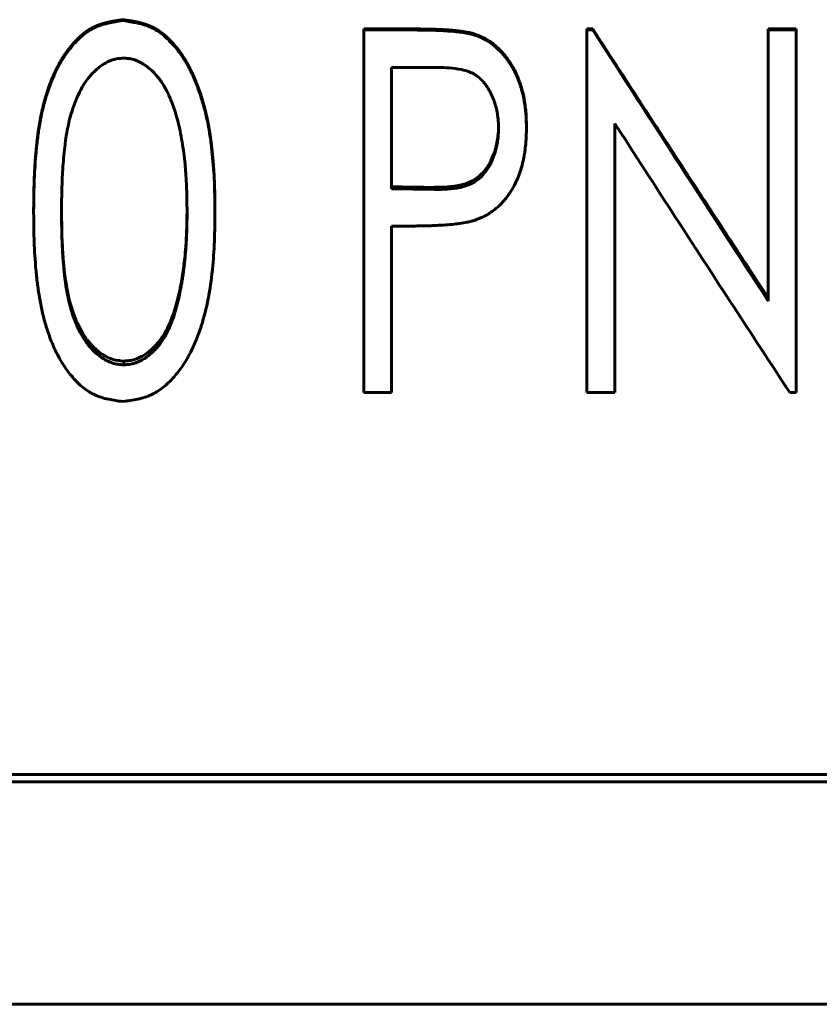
# Model space of a CAD drawing. Header units: millimetres. Extents: x 0 to 420, y 0 to 297.
# Tile 7 of 21: x 119 to 129, y 155 to 167. Entities that reach past the tile are written whole.
import ezdxf

# ---------------------------------------------------------------- set-up
doc = ezdxf.new("R2010")
doc.units = ezdxf.units.MM
doc.linetypes.add('K5LT_BASIC', pattern=[0])
doc.layers.add('Системный слой (1)', color=7, linetype='Continuous', true_color=0x6c6c6c)

# ---------------------------------------------------------------- blocks, each defined once
blk = doc.blocks.new('U9')
at = {"layer": 'Системный слой (1)', "color": 150, "linetype": 'K5LT_BASIC', "lineweight": 60, "true_color": 0x0080ff}
for p, q in [((121.213, 164.553), (121.214, 164.622)), ((121.214, 164.622), (121.214, 164.626)), ((121.211, 164.436), (121.212, 164.502)), ((121.212, 164.502), (121.212, 164.502)), ((121.212, 164.502), (121.212, 164.502)), ((121.213, 164.525), (121.213, 164.553)), ((121.213, 164.513), (121.213, 164.525)), ((121.213, 164.507), (121.213, 164.513)), ((121.213, 164.504), (121.213, 164.507)), ((121.213, 164.503), (121.213, 164.504)), ((121.212, 164.502), (121.213, 164.503)), ((121.212, 164.502), (121.212, 164.502)), ((121.204, 164.276), (121.207, 164.338)), ((121.207, 164.338), (121.208, 164.361)), ((121.208, 164.365), (121.209, 164.37)), ((121.208, 164.363), (121.208, 164.365)), ((121.208, 164.362), (121.208, 164.363)), ((121.208, 164.361), (121.208, 164.362)), ((121.208, 164.361), (121.208, 164.361)), ((121.208, 164.361), (121.208, 164.361)), ((121.209, 164.38), (121.21, 164.399)), ((121.209, 164.37), (121.209, 164.38)), ((121.21, 164.399), (121.211, 164.436)), ((121.199, 164.193), (121.201, 164.22)), ((121.201, 164.226), (121.202, 164.233)), ((121.201, 164.223), (121.201, 164.226)), ((121.201, 164.221), (121.201, 164.223)), ((121.201, 164.22), (121.201, 164.221)), ((121.201, 164.22), (121.201, 164.22)), ((121.201, 164.22), (121.201, 164.22)), ((121.201, 164.22), (121.201, 164.22)), ((121.202, 164.247), (121.204, 164.276)), ((121.202, 164.233), (121.202, 164.247)), ((121.189, 164.087), (121.19, 164.094)), ((121.19, 164.094), (121.192, 164.109)), ((121.192, 164.109), (121.194, 164.138)), ((121.194, 164.138), (121.199, 164.193)), ((121.176, 163.962), (121.179, 163.988)), ((121.179, 163.988), (121.185, 164.045)), ((121.185, 164.045), (121.189, 164.079)), ((121.189, 164.083), (121.189, 164.087)), ((121.189, 164.081), (121.189, 164.083)), ((121.189, 164.08), (121.189, 164.081)), ((121.189, 164.079), (121.189, 164.08)), ((121.189, 164.08), (121.189, 164.08)), ((121.189, 164.079), (121.189, 164.079)), ((121.157, 163.828), (121.162, 163.856)), ((121.162, 163.856), (121.169, 163.909)), ((121.169, 163.909), (121.173, 163.939)), ((121.173, 163.94), (121.174, 163.942)), ((121.173, 163.939), (121.173, 163.94)), ((121.173, 163.94), (121.173, 163.94)), ((121.173, 163.939), (121.173, 163.939)), ((121.173, 163.939), (121.173, 163.939)), ((121.174, 163.945), (121.175, 163.95)), ((121.174, 163.942), (121.174, 163.945)), ((121.175, 163.95), (121.176, 163.962)), ((121.133, 163.691), (121.14, 163.726)), ((121.14, 163.726), (121.153, 163.8)), ((121.153, 163.803), (121.154, 163.807)), ((121.153, 163.801), (121.153, 163.803)), ((121.153, 163.8), (121.153, 163.801)), ((121.153, 163.8), (121.153, 163.8)), ((121.153, 163.8), (121.153, 163.8)), ((121.153, 163.8), (121.153, 163.8)), ((121.154, 163.807), (121.155, 163.814)), ((121.155, 163.814), (121.157, 163.828)), ((121.096, 163.524), (121.128, 163.661)), ((121.128, 163.665), (121.129, 163.668)), ((121.128, 163.663), (121.128, 163.665)), ((121.128, 163.662), (121.128, 163.663)), ((121.128, 163.661), (121.128, 163.662)), ((121.128, 163.661), (121.128, 163.661)), ((121.128, 163.661), (121.128, 163.661)), ((121.128, 163.661), (121.128, 163.661)), ((121.129, 163.668), (121.13, 163.676)), ((121.13, 163.676), (121.133, 163.691))]:
    blk.add_line(p, q, dxfattribs=at)
blk = doc.blocks.new('U15')
at = {"layer": 'Системный слой (1)', "color": 150, "linetype": 'K5LT_BASIC', "lineweight": 60, "true_color": 0x0080ff}
for p, q in [((125.072, 165.553), (125.075, 165.586)), ((125.075, 165.586), (125.076, 165.599)), ((125.076, 165.601), (125.077, 165.604)), ((125.076, 165.6), (125.076, 165.601)), ((125.076, 165.599), (125.076, 165.6)), ((125.076, 165.6), (125.076, 165.6)), ((125.076, 165.599), (125.076, 165.599)), ((125.076, 165.599), (125.076, 165.599)), ((125.077, 165.62), (125.078, 165.648)), ((125.077, 165.609), (125.077, 165.62)), ((125.077, 165.604), (125.077, 165.609)), ((125.078, 165.648), (125.079, 165.667)), ((125.05, 165.428), (125.064, 165.494)), ((125.064, 165.494), (125.068, 165.52)), ((125.068, 165.522), (125.069, 165.524)), ((125.068, 165.521), (125.068, 165.522)), ((125.068, 165.52), (125.068, 165.521)), ((125.068, 165.521), (125.068, 165.521)), ((125.068, 165.521), (125.068, 165.521)), ((125.069, 165.528), (125.07, 165.536)), ((125.069, 165.524), (125.069, 165.528)), ((125.07, 165.536), (125.072, 165.553)), ((124.998, 165.276), (125.022, 165.334)), ((125.022, 165.334), (125.033, 165.366)), ((125.033, 165.368), (125.034, 165.37)), ((125.033, 165.367), (125.033, 165.368)), ((125.033, 165.366), (125.033, 165.367)), ((125.033, 165.367), (125.033, 165.367)), ((125.033, 165.366), (125.033, 165.366)), ((125.034, 165.37), (125.035, 165.374)), ((125.035, 165.374), (125.037, 165.381)), ((125.037, 165.381), (125.042, 165.397)), ((125.042, 165.397), (125.05, 165.428)), ((124.948, 165.183), (124.97, 165.221)), ((124.97, 165.222), (124.971, 165.223)), ((124.97, 165.221), (124.97, 165.222)), ((124.97, 165.221), (124.97, 165.221)), ((124.97, 165.221), (124.97, 165.221)), ((124.971, 165.223), (124.972, 165.224)), ((124.972, 165.224), (124.974, 165.228)), ((124.974, 165.228), (124.977, 165.235)), ((124.977, 165.235), (124.985, 165.249)), ((124.985, 165.249), (124.998, 165.276)), ((124.844, 165.061), (124.878, 165.093)), ((124.878, 165.093), (124.878, 165.094)), ((124.878, 165.094), (124.879, 165.094)), ((124.878, 165.093), (124.878, 165.093)), ((124.878, 165.093), (124.878, 165.093)), ((124.879, 165.094), (124.88, 165.095)), ((124.88, 165.095), (124.882, 165.098)), ((124.882, 165.098), (124.887, 165.103)), ((124.887, 165.103), (124.896, 165.114)), ((124.896, 165.114), (124.914, 165.136)), ((124.914, 165.136), (124.948, 165.183)), ((124.529, 164.935), (124.602, 164.947)), ((124.602, 164.947), (124.602, 164.947)), ((124.602, 164.947), (124.602, 164.947)), ((124.602, 164.947), (124.602, 164.947)), ((124.602, 164.947), (124.604, 164.947)), ((124.604, 164.947), (124.606, 164.948)), ((124.606, 164.948), (124.61, 164.949)), ((124.61, 164.949), (124.618, 164.951)), ((124.618, 164.951), (124.634, 164.954)), ((124.634, 164.954), (124.665, 164.963)), ((124.665, 164.963), (124.721, 164.983)), ((124.721, 164.983), (124.752, 164.998)), ((124.752, 164.998), (124.752, 164.998)), ((124.752, 164.998), (124.752, 164.998)), ((124.752, 164.998), (124.752, 164.998)), ((124.752, 164.998), (124.753, 164.998)), ((124.753, 164.998), (124.755, 164.999)), ((124.755, 164.999), (124.758, 165.001)), ((124.758, 165.001), (124.764, 165.004)), ((124.764, 165.004), (124.776, 165.011)), ((124.776, 165.011), (124.8, 165.026)), ((124.8, 165.026), (124.844, 165.061)), ((124.285, 164.92), (124.444, 164.926)), ((124.444, 164.926), (124.444, 164.926)), ((124.444, 164.926), (124.444, 164.926)), ((124.444, 164.926), (124.445, 164.926)), ((124.445, 164.926), (124.445, 164.926)), ((124.445, 164.926), (124.447, 164.926)), ((124.447, 164.926), (124.449, 164.926)), ((124.449, 164.926), (124.455, 164.927)), ((124.455, 164.927), (124.466, 164.927)), ((124.466, 164.927), (124.487, 164.93)), ((124.487, 164.93), (124.529, 164.935))]:
    blk.add_line(p, q, dxfattribs=at)
blk = doc.blocks.new('U23')
at = {"layer": 'Системный слой (1)', "color": 150, "linetype": 'K5LT_BASIC', "lineweight": 60, "true_color": 0x0080ff}
for p, q in [((119.656, 164.627), (119.657, 164.499)), ((119.657, 164.499), (119.657, 164.498)), ((119.657, 164.498), (119.657, 164.498)), ((119.657, 164.498), (119.657, 164.498)), ((119.657, 164.498), (119.658, 164.497)), ((119.658, 164.497), (119.658, 164.495)), ((119.658, 164.495), (119.658, 164.491)), ((119.658, 164.491), (119.658, 164.484)), ((119.658, 164.484), (119.658, 164.469)), ((119.658, 164.469), (119.659, 164.439)), ((119.659, 164.439), (119.66, 164.375)), ((119.66, 164.375), (119.66, 164.367)), ((119.66, 164.367), (119.66, 164.367)), ((119.66, 164.367), (119.66, 164.367)), ((119.66, 164.367), (119.66, 164.366)), ((119.66, 164.366), (119.66, 164.364)), ((119.66, 164.364), (119.66, 164.361)), ((119.66, 164.361), (119.661, 164.354)), ((119.661, 164.354), (119.661, 164.34)), ((119.661, 164.34), (119.662, 164.313)), ((119.662, 164.313), (119.664, 164.262)), ((119.664, 164.262), (119.668, 164.169)), ((119.668, 164.169), (119.673, 164.089)), ((119.673, 164.089), (119.673, 164.089)), ((119.673, 164.089), (119.673, 164.088)), ((119.673, 164.088), (119.673, 164.087)), ((119.673, 164.087), (119.673, 164.086)), ((119.673, 164.086), (119.674, 164.082)), ((119.674, 164.082), (119.674, 164.076)), ((119.674, 164.076), (119.675, 164.062)), ((119.675, 164.062), (119.677, 164.036)), ((119.677, 164.036), (119.681, 163.988)), ((119.681, 163.988), (119.689, 163.902)), ((119.689, 163.902), (119.699, 163.813)), ((119.699, 163.813), (119.699, 163.813)), ((119.699, 163.813), (119.699, 163.813)), ((119.699, 163.813), (119.699, 163.812)), ((119.699, 163.812), (119.7, 163.811)), ((119.7, 163.811), (119.7, 163.808)), ((119.7, 163.808), (119.701, 163.802)), ((119.701, 163.802), (119.702, 163.791)), ((119.702, 163.791), (119.706, 163.769)), ((119.706, 163.769), (119.712, 163.726)), ((119.712, 163.726), (119.72, 163.676)), ((119.72, 163.676), (119.72, 163.675)), ((119.72, 163.675), (119.721, 163.675)), ((119.721, 163.675), (119.721, 163.674)), ((119.721, 163.674), (119.721, 163.673)), ((119.721, 163.673), (119.721, 163.67)), ((119.721, 163.67), (119.722, 163.664)), ((119.722, 163.664), (119.725, 163.652)), ((119.725, 163.652), (119.729, 163.629)), ((119.729, 163.629), (119.738, 163.585)), ((119.738, 163.585), (119.748, 163.542)), ((119.748, 163.542), (119.748, 163.541)), ((119.748, 163.541), (119.748, 163.541)), ((119.748, 163.541), (119.749, 163.54)), ((119.749, 163.54), (119.749, 163.539)), ((119.749, 163.539), (119.75, 163.535)), ((119.75, 163.535), (119.751, 163.529)), ((119.751, 163.529), (119.755, 163.517)), ((119.755, 163.517), (119.761, 163.492)), ((119.761, 163.492), (119.775, 163.444)), ((119.775, 163.444), (119.804, 163.353)), ((119.804, 163.353), (119.833, 163.279)), ((119.833, 163.279), (119.833, 163.279)), ((119.833, 163.279), (119.833, 163.278)), ((119.833, 163.278), (119.833, 163.277)), ((119.833, 163.277), (119.834, 163.276)), ((119.834, 163.276), (119.835, 163.273)), ((119.835, 163.273), (119.838, 163.267)), ((119.838, 163.267), (119.843, 163.255)), ((119.843, 163.255), (119.853, 163.232)), ((119.853, 163.232), (119.874, 163.188)), ((119.874, 163.188), (119.919, 163.107)), ((119.919, 163.107), (119.966, 163.037)), ((119.966, 163.037), (119.966, 163.037)), ((119.966, 163.037), (119.966, 163.037)), ((119.966, 163.037), (119.967, 163.036)), ((119.967, 163.036), (119.967, 163.035)), ((119.967, 163.035), (119.969, 163.033)), ((119.969, 163.033), (119.973, 163.028)), ((119.973, 163.028), (119.979, 163.019)), ((119.979, 163.019), (119.994, 163.002)), ((119.994, 163.002), (120.023, 162.968)), ((120.023, 162.968), (120.057, 162.933)), ((120.057, 162.933), (120.057, 162.933)), ((120.057, 162.933), (120.057, 162.933)), ((120.057, 162.933), (120.058, 162.932)), ((120.058, 162.932), (120.059, 162.931)), ((120.059, 162.931), (120.061, 162.929)), ((120.061, 162.929), (120.065, 162.925)), ((120.065, 162.925), (120.074, 162.917)), ((120.074, 162.917), (120.09, 162.902)), ((120.09, 162.902), (120.125, 162.875)), ((120.125, 162.875), (120.165, 162.846)), ((120.165, 162.846), (120.165, 162.846)), ((120.165, 162.846), (120.166, 162.846)), ((120.166, 162.846), (120.166, 162.845)), ((120.166, 162.845), (120.167, 162.845)), ((120.167, 162.845), (120.17, 162.843)), ((120.17, 162.843), (120.175, 162.84)), ((120.175, 162.84), (120.184, 162.834)), ((120.184, 162.834), (120.203, 162.824)), ((120.203, 162.824), (120.24, 162.805)), ((120.24, 162.805), (120.29, 162.785)), ((120.29, 162.785), (120.29, 162.785)), ((120.29, 162.785), (120.291, 162.785)), ((120.291, 162.785), (120.291, 162.785)), ((120.291, 162.785), (120.292, 162.785)), ((120.292, 162.785), (120.295, 162.784)), ((120.295, 162.784), (120.299, 162.782)), ((120.299, 162.782), (120.309, 162.78)), ((120.309, 162.78), (120.328, 162.775)), ((120.328, 162.775), (120.358, 162.77)), ((120.358, 162.77), (120.358, 162.77)), ((120.358, 162.77), (120.359, 162.77)), ((120.359, 162.77), (120.359, 162.77)), ((120.359, 162.77), (120.36, 162.77)), ((120.36, 162.77), (120.361, 162.77)), ((120.361, 162.77), (120.365, 162.769)), ((120.365, 162.769), (120.372, 162.768)), ((120.372, 162.768), (120.389, 162.767)), ((120.389, 162.767), (120.428, 162.763))]:
    blk.add_line(p, q, dxfattribs=at)

msp = doc.modelspace()

# ---------------------------------------------------------------- linework, layer by layer
at = {"layer": 'Системный слой (1)', "color": 150, "linetype": 'K5LT_BASIC', "lineweight": 60, "true_color": 0x0080ff}
for p, q in [((120.417, 166.9875), (120.417, 166.9992)), ((123.4062, 166.8713), (123.4062, 166.8839)), ((123.4062, 166.8839), (124.0499, 166.8839)), ((123.4062, 162.3738), (123.4062, 166.8713)), ((123.4062, 166.8713), (124.0499, 166.8713)), ((124.7971, 166.8032), (124.7971, 166.8164)), ((126.1755, 166.8713), (126.1755, 166.8839)), ((126.1755, 166.8839), (126.2485, 166.8839)), ((126.1755, 166.8713), (126.2485, 166.8713)), ((126.1755, 162.3738), (126.1755, 166.8713)), ((126.2485, 166.8713), (126.2485, 166.8839)), ((128.4255, 166.8713), (128.4255, 166.8839)), ((128.4255, 166.8839), (128.7716, 166.8839)), ((128.4255, 166.8713), (128.7716, 166.8713)), ((128.4255, 163.5081), (128.4255, 166.8713)), ((128.7716, 166.8713), (128.7716, 166.8839)), ((128.7716, 162.3738), (128.7716, 166.8713)), ((123.7524, 164.9005), (123.7524, 166.4067)), ((124.3086, 166.4067), (123.7524, 166.4067)), ((125.4255, 165.6573), (125.4255, 165.68)), ((126.5216, 162.3738), (126.5216, 165.7125)), ((123.7524, 164.9005), (124.2851, 164.8906)), ((124.2851, 164.9197), (124.2851, 164.8906)), ((119.3101, 164.61), (119.3101, 164.6414)), ((121.5601, 164.61), (121.5601, 164.6414)), ((123.7524, 162.3738), (123.7524, 164.4387)), ((123.9795, 164.4387), (123.7524, 164.4387)), ((121.0958, 163.5238), (121.0958, 163.483)), ((120.4279, 162.7634), (120.4279, 162.7162)), ((123.7524, 162.3738), (123.4062, 162.3738)), ((126.5216, 162.3738), (126.1755, 162.3738)), ((128.7716, 162.3738), (128.6932, 162.3738)), ((131.5216, 157.6322), (104.5216, 157.6322)), ((131.5216, 157.5419), (104.5216, 157.5419)), ((104.5216, 154.781), (131.5216, 154.781))]:
    msp.add_line(p, q, dxfattribs=at)
msp.add_ellipse((124.0188, 10151.9525), major_axis=(85889.3706, -1609.5317), ratio=0.1162373, start_param=-1.5686212, end_param=-1.568615, dxfattribs=at)
for points, degree, knots in [([(119.3101, 164.6414), (119.3112, 164.76), (119.3126, 164.8589), (119.3143, 164.9381), (119.3164, 164.9974), (119.3195, 165.0874), (119.3242, 165.1768), (119.3304, 165.2654), (119.3381, 165.3533), (119.3468, 165.4519), (119.357, 165.5438), (119.3688, 165.629), (119.3821, 165.7076), (119.3978, 165.8002), (119.4165, 165.889), (119.4381, 165.9743), (119.4627, 166.0559), (119.5211, 166.2497), (119.5951, 166.4198), (119.6846, 166.5661), (119.7897, 166.6886), (119.8569, 166.7669), (119.9258, 166.8305), (119.9965, 166.8794), (120.0689, 166.9135), (120.1045, 166.9303), (120.1445, 166.9451), (120.189, 166.9578), (120.2378, 166.9686), (120.2573, 166.9729), (120.2786, 166.9771), (120.3017, 166.9813), (120.3268, 166.9854), (120.3417, 166.9879), (120.3617, 166.991), (120.3868, 166.9947), (120.417, 166.9992)], 4, [0, 0, 0, 0, 0, 0.125, 0.125, 0.125, 0.125, 0.25, 0.25, 0.25, 0.25, 0.375, 0.375, 0.375, 0.375, 0.5, 0.5, 0.5, 0.5, 0.75, 0.75, 0.75, 0.75, 0.875, 0.875, 0.875, 0.875, 0.9375, 0.9375, 0.9375, 0.9375, 0.96875, 0.96875, 0.96875, 0.96875, 1, 1, 1, 1, 1]), ([(119.3101, 164.61), (119.3108, 164.6897), (119.3117, 164.7595), (119.3133, 164.8493), (119.3138, 164.8767), (119.3148, 164.9141), (119.3154, 164.9371), (119.316, 164.9577), (119.3164, 164.9677), (119.3164, 164.968), (119.3205, 165.0862), (119.3274, 165.2022), (119.3375, 165.3205), (119.3378, 165.3237), (119.3439, 165.3941), (119.3505, 165.457), (119.3615, 165.5463), (119.3689, 165.6024), (119.3772, 165.6553), (119.3816, 165.6819), (119.3818, 165.6832), (119.3926, 165.7474), (119.4161, 165.8662), (119.4454, 165.9779), (119.4617, 166.0329), (119.4621, 166.0343), (119.5017, 166.1666), (119.5484, 166.285), (119.6301, 166.4445), (119.6876, 166.5433), (119.7526, 166.6304), (119.7875, 166.6718), (119.7883, 166.6727), (119.8345, 166.727), (119.8802, 166.7723), (119.95, 166.829), (119.9734, 166.846), (120.0208, 166.8764), (120.0451, 166.8899), (120.1149, 166.923), (120.1692, 166.9411), (120.2338, 166.9558), (120.2362, 166.9564), (120.263, 166.9623), (120.2916, 166.9678), (120.3247, 166.9733), (120.3262, 166.9736), (120.3467, 166.977), (120.3768, 166.9816), (120.417, 166.9875)], 3, [0, 0, 0, 0, 0.0625, 0.0625, 0.09375, 0.09375, 0.109375, 0.12402344, 0.12402344, 0.125, 0.125, 0.24609375, 0.24609375, 0.25, 0.25, 0.3125, 0.3125, 0.34375, 0.37304687, 0.37304687, 0.375, 0.375, 0.4375, 0.49804687, 0.49804687, 0.5, 0.5, 0.625, 0.625, 0.6875, 0.74804687, 0.74804687, 0.75, 0.75, 0.8125, 0.8125, 0.84375, 0.84375, 0.875, 0.875, 0.93554687, 0.93554687, 0.9375, 0.9375, 0.96777344, 0.96777344, 0.96875, 0.96875, 0.99999997, 0.99999997, 0.99999997, 0.99999997]), ([(120.417, 166.9992), (120.4474, 166.9949), (120.4726, 166.9912), (120.4927, 166.9882), (120.5077, 166.9858), (120.5328, 166.9818), (120.5561, 166.9777), (120.5776, 166.9736), (120.5972, 166.9693), (120.6464, 166.9588), (120.6911, 166.9462), (120.7315, 166.9317), (120.7675, 166.9151), (120.8408, 166.8813), (120.9125, 166.8328), (120.9823, 166.7697), (121.0505, 166.6919), (121.1068, 166.6277), (121.1589, 166.5564), (121.2069, 166.4781), (121.2508, 166.3929), (121.2889, 166.3188), (121.3242, 166.2386), (121.3569, 166.1523), (121.3869, 166.0599), (121.4145, 165.9749), (121.4386, 165.8885), (121.4593, 165.8009), (121.4764, 165.712), (121.4914, 165.6343), (121.5049, 165.5492), (121.5167, 165.4566), (121.527, 165.3567), (121.5364, 165.2655), (121.5439, 165.1755), (121.5494, 165.0868), (121.553, 164.9992), (121.5555, 164.9396), (121.5575, 164.8601), (121.559, 164.7606), (121.5601, 164.6414)], 4, [0, 0, 0, 0, 0, 0.03125, 0.03125, 0.03125, 0.03125, 0.0625, 0.0625, 0.0625, 0.0625, 0.125, 0.125, 0.125, 0.125, 0.25, 0.25, 0.25, 0.25, 0.375, 0.375, 0.375, 0.375, 0.5, 0.5, 0.5, 0.5, 0.625, 0.625, 0.625, 0.625, 0.75, 0.75, 0.75, 0.75, 0.875, 0.875, 0.875, 0.875, 1, 1, 1, 1, 1]), ([(120.417, 166.9875), (120.4561, 166.9819), (120.4857, 166.9776), (120.5065, 166.9742), (120.5067, 166.9742), (120.5391, 166.969), (120.5672, 166.9638), (120.5939, 166.9582), (120.5952, 166.9579), (120.63, 166.9504), (120.6605, 166.9423), (120.7173, 166.924), (120.743, 166.9141), (120.8164, 166.88), (120.8644, 166.8499), (120.9351, 166.7937), (120.9804, 166.7538), (121.0249, 166.7069), (121.0476, 166.681), (121.0493, 166.6791), (121.088, 166.6345), (121.1567, 166.544), (121.2176, 166.4402), (121.2471, 166.3833), (121.2492, 166.3792), (121.2762, 166.3263), (121.3227, 166.2239), (121.3642, 166.1099), (121.3844, 166.0481), (121.3857, 166.044), (121.4053, 165.9832), (121.4376, 165.8712), (121.4633, 165.7567), (121.475, 165.697), (121.4758, 165.6928), (121.4864, 165.6373), (121.4957, 165.5813), (121.5083, 165.4918), (121.5158, 165.434), (121.5227, 165.373), (121.5262, 165.3396), (121.5266, 165.3351), (121.5394, 165.2096), (121.5481, 165.0904), (121.553, 164.9726), (121.553, 164.9714), (121.5563, 164.8906), (121.5587, 164.7703), (121.5601, 164.61)], 3, [0, 0, 0, 0, 0.0302734, 0.0302734, 0.03125, 0.03125, 0.0605469, 0.0605469, 0.0625, 0.0625, 0.09375, 0.09375, 0.125, 0.125, 0.1875, 0.1875, 0.21875, 0.2480469, 0.2480469, 0.25, 0.25, 0.3125, 0.3710938, 0.3710938, 0.375, 0.375, 0.4375, 0.4960938, 0.4960938, 0.5, 0.5, 0.5625, 0.6210938, 0.6210938, 0.625, 0.625, 0.6875, 0.6875, 0.71875, 0.7460938, 0.7460938, 0.75, 0.75, 0.8740234, 0.8740234, 0.875, 0.875, 1, 1, 1, 1]), ([(124.0499, 166.8839), (124.129, 166.8838), (124.1917, 166.8831), (124.2381, 166.8817), (124.3058, 166.8797), (124.3685, 166.8769), (124.4261, 166.8733), (124.5039, 166.8683), (124.5663, 166.8626), (124.6135, 166.8562), (124.6462, 166.8518), (124.6772, 166.8467), (124.7064, 166.8409), (124.7229, 166.8376), (124.7382, 166.834), (124.7522, 166.8302), (124.7621, 166.8274), (124.7771, 166.8228), (124.7971, 166.8164)], 3, [0, 0, 0, 0, 0.25, 0.25, 0.25, 0.5, 0.5, 0.5, 0.75, 0.75, 0.75, 0.875, 0.875, 0.875, 0.9375, 0.9375, 0.9375, 1, 1, 1, 1]), ([(124.0499, 166.8713), (124.1278, 166.8712), (124.1898, 166.8705), (124.2366, 166.8691), (124.237, 166.8691), (124.3049, 166.8671), (124.3667, 166.8643), (124.4243, 166.8607), (124.4249, 166.8606), (124.5027, 166.8557), (124.5644, 166.85), (124.612, 166.8436), (124.6125, 166.8435), (124.6422, 166.8395), (124.6695, 166.835), (124.699, 166.8294), (124.7022, 166.8288), (124.7209, 166.825), (124.7344, 166.8219), (124.7487, 166.8181), (124.7509, 166.8175), (124.7622, 166.8143), (124.7772, 166.8097), (124.7971, 166.8032)], 3, [0, 0, 0, 0, 0.24609375, 0.24609375, 0.25, 0.25, 0.49609375, 0.49609375, 0.5, 0.5, 0.74609375, 0.74609375, 0.75, 0.75, 0.859375, 0.859375, 0.875, 0.875, 0.9296875, 0.9296875, 0.9375, 0.9375, 0.99999825, 0.99999825, 0.99999825, 0.99999825]), ([(124.7971, 166.8164), (124.8327, 166.803), (124.8595, 166.792), (124.8774, 166.7836), (124.9028, 166.7716), (124.9281, 166.7577), (124.9534, 166.7417), (125, 166.7124), (125.0451, 166.6764), (125.0886, 166.6336), (125.1296, 166.5932), (125.1665, 166.5495), (125.1995, 166.5024), (125.2155, 166.4796), (125.2316, 166.4545), (125.2478, 166.4272), (125.2635, 166.4007), (125.2772, 166.3758), (125.2888, 166.3524), (125.3017, 166.3263), (125.3148, 166.2961), (125.3282, 166.2619), (125.3409, 166.2291), (125.3518, 166.1979), (125.3607, 166.1682), (125.374, 166.1237), (125.3857, 166.0757), (125.3957, 166.0241), (125.4057, 165.9722), (125.4134, 165.9151), (125.4186, 165.8527), (125.421, 165.8241), (125.4227, 165.7953), (125.4237, 165.7664), (125.4243, 165.7472), (125.4249, 165.7184), (125.4255, 165.68)], 3, [0, 0, 0, 0, 0.0625, 0.0625, 0.0625, 0.125, 0.125, 0.125, 0.25, 0.25, 0.25, 0.375, 0.375, 0.375, 0.4375, 0.4375, 0.4375, 0.5, 0.5, 0.5, 0.5714286, 0.5714286, 0.5714286, 0.6428571, 0.6428571, 0.6428571, 0.75, 0.75, 0.75, 0.875, 0.875, 0.875, 0.9375, 0.9375, 0.9375, 1, 1, 1, 1]), ([(124.7971, 166.8032), (124.8305, 166.7905), (124.8561, 166.78), (124.8752, 166.7712), (124.8759, 166.7709), (124.8996, 166.7596), (124.9218, 166.7475), (124.9471, 166.7319), (124.9505, 166.7298), (124.9767, 166.7132), (125.0168, 166.6843), (125.0557, 166.6503), (125.0777, 166.6295), (125.0834, 166.624), (125.1196, 166.588), (125.1484, 166.5553), (125.1835, 166.5092), (125.1914, 166.4983), (125.2077, 166.4749), (125.2157, 166.4627), (125.2318, 166.4375), (125.24, 166.4241), (125.2636, 166.3841), (125.2774, 166.3585), (125.3001, 166.3123), (125.3116, 166.286), (125.3291, 166.242), (125.3346, 166.2273), (125.3447, 166.1992), (125.3494, 166.1855), (125.358, 166.1588), (125.3618, 166.1459), (125.376, 166.0957), (125.3853, 166.0567), (125.3942, 166.0118), (125.395, 166.0076), (125.4007, 165.9781), (125.409, 165.9266), (125.4152, 165.8704), (125.4179, 165.8393), (125.4183, 165.8351), (125.4209, 165.8034), (125.4226, 165.7753), (125.4236, 165.7462), (125.4237, 165.745), (125.4243, 165.7251), (125.4249, 165.696), (125.4255, 165.6573)], 3, [0, 0, 0, 0, 0.0585938, 0.0585938, 0.0625, 0.0625, 0.1171875, 0.1171875, 0.125, 0.125, 0.1875, 0.234375, 0.234375, 0.25, 0.25, 0.34375, 0.34375, 0.375, 0.375, 0.40625, 0.40625, 0.4375, 0.4375, 0.5, 0.5, 0.5625, 0.5625, 0.59375, 0.59375, 0.625, 0.625, 0.65625, 0.65625, 0.7421875, 0.7421875, 0.75, 0.75, 0.8125, 0.8671875, 0.8671875, 0.875, 0.875, 0.9355469, 0.9355469, 0.9375, 0.9375, 1, 1, 1, 1]), ([(120.4279, 166.5228), (120.3988, 166.5206), (120.3766, 166.5185), (120.3602, 166.5164), (120.3597, 166.5163), (120.3341, 166.5128), (120.3109, 166.5075), (120.2691, 166.4942), (120.23, 166.4783), (120.1909, 166.4559), (120.1701, 166.4424), (120.1672, 166.4405), (120.1462, 166.4263), (120.1141, 166.4023), (120.0831, 166.3748), (120.0656, 166.3582), (120.0609, 166.3537), (120.0262, 166.3193), (119.9975, 166.2861), (119.9693, 166.2478), (119.9673, 166.2452), (119.9408, 166.2086), (119.8954, 166.1354), (119.8553, 166.0494), (119.8359, 166.0018), (119.8346, 165.9985), (119.8163, 165.9529), (119.787, 165.8708), (119.763, 165.7857), (119.7515, 165.7396), (119.75, 165.7333), (119.7385, 165.6854), (119.7207, 165.5996), (119.7066, 165.5071), (119.7003, 165.4577), (119.6999, 165.4542), (119.6942, 165.4086), (119.6845, 165.3204), (119.6767, 165.2253), (119.6732, 165.1752), (119.6731, 165.1733), (119.6703, 165.1328), (119.6678, 165.0898), (119.6647, 165.0197), (119.6627, 164.9719), (119.6611, 164.9206), (119.6603, 164.8936), (119.6603, 164.8924), (119.6583, 164.8225), (119.657, 164.7291), (119.6562, 164.6118)], 3, [0.00000005, 0.00000005, 0.00000005, 0.00000005, 0.02929688, 0.02929688, 0.03125, 0.03125, 0.0625, 0.0625, 0.09375, 0.12109375, 0.12109375, 0.125, 0.125, 0.15625, 0.1796875, 0.1796875, 0.1875, 0.1875, 0.24609375, 0.24609375, 0.25, 0.25, 0.3125, 0.37109375, 0.37109375, 0.375, 0.375, 0.4375, 0.4921875, 0.4921875, 0.5, 0.5, 0.5625, 0.62109375, 0.62109375, 0.625, 0.625, 0.6875, 0.74804688, 0.74804688, 0.75, 0.75, 0.8125, 0.8125, 0.84375, 0.87402344, 0.87402344, 0.875, 0.875, 1, 1, 1, 1]), ([(121.2139, 164.6118), (121.2135, 164.672), (121.2128, 164.7255), (121.2116, 164.7954), (121.2107, 164.8373), (121.2097, 164.8728), (121.2091, 164.8895), (121.2091, 164.8901), (121.2073, 164.9402), (121.2031, 165.0296), (121.1969, 165.1152), (121.193, 165.16), (121.1926, 165.1652), (121.1836, 165.2663), (121.1725, 165.3586), (121.1513, 165.495), (121.1432, 165.5407), (121.1248, 165.6323), (121.1144, 165.6787), (121.0918, 165.7705), (121.079, 165.8155), (121.061, 165.8708), (121.0572, 165.8821), (121.0424, 165.9253), (121.0315, 165.9555), (121.0195, 165.9867), (121.0186, 165.9888), (121.0081, 166.0159), (120.9904, 166.0584), (120.9723, 166.0962), (120.9625, 166.1152), (120.9614, 166.1173), (120.938, 166.162), (120.9135, 166.2023), (120.8742, 166.2586), (120.8601, 166.2769), (120.83, 166.3126), (120.8143, 166.3297), (120.7797, 166.3642), (120.7468, 166.3944), (120.7127, 166.4206), (120.6943, 166.4336), (120.6923, 166.435), (120.6689, 166.4511), (120.6378, 166.4697), (120.6068, 166.4842), (120.5861, 166.4929), (120.5761, 166.4966), (120.5454, 166.5068), (120.5242, 166.5118), (120.5004, 166.5155), (120.4984, 166.5158), (120.4821, 166.5182), (120.4589, 166.5204), (120.4279, 166.5228)], 3, [0, 0, 0, 0, 0.0625, 0.0625, 0.09375, 0.1230469, 0.1230469, 0.125, 0.125, 0.1875, 0.2421875, 0.2421875, 0.25, 0.25, 0.375, 0.375, 0.4375, 0.4375, 0.5, 0.5, 0.5625, 0.5625, 0.578125, 0.578125, 0.6210938, 0.6210938, 0.625, 0.625, 0.65625, 0.6835938, 0.6835938, 0.6875, 0.6875, 0.75, 0.75, 0.78125, 0.78125, 0.8125, 0.8125, 0.84375, 0.8710938, 0.8710938, 0.875, 0.875, 0.90625, 0.921875, 0.921875, 0.9375, 0.9375, 0.9667969, 0.9667969, 0.96875, 0.96875, 1, 1, 1, 1]), ([(125.0793, 165.6554), (125.0784, 165.6901), (125.0773, 165.7171), (125.0759, 165.739), (125.0758, 165.7413), (125.0754, 165.7457), (125.0752, 165.7494), (125.0733, 165.7716), (125.0711, 165.7908), (125.0643, 165.8364), (125.0591, 165.8643), (125.0471, 165.9164), (125.0369, 165.9537), (125.0249, 165.9885), (125.0185, 166.0054), (125.0158, 166.0124), (124.9998, 166.0524), (124.9736, 166.1084), (124.9319, 166.1761), (124.9041, 166.2117), (124.8886, 166.2294), (124.887, 166.2312), (124.8664, 166.254), (124.8326, 166.2858), (124.7961, 166.311), (124.7745, 166.3239), (124.7686, 166.3272), (124.7431, 166.3407), (124.7012, 166.3588), (124.6522, 166.3725), (124.6242, 166.3787), (124.6202, 166.3795), (124.5687, 166.3903), (124.5184, 166.3974), (124.4653, 166.4016), (124.4641, 166.4016), (124.4293, 166.4043), (124.3776, 166.406), (124.3086, 166.4067)], 3, [0, 0, 0, 0, 0.0625, 0.0625, 0.0703125, 0.0703125, 0.078125, 0.078125, 0.125, 0.125, 0.1875, 0.1875, 0.25, 0.28125, 0.28125, 0.296875, 0.296875, 0.375, 0.4375, 0.4921875, 0.4921875, 0.5, 0.5, 0.5625, 0.609375, 0.609375, 0.625, 0.625, 0.6875, 0.7421875, 0.7421875, 0.75, 0.75, 0.8730469, 0.8730469, 0.875, 0.875, 1, 1, 1, 1]), ([(124.2851, 164.8906), (124.3546, 164.8919), (124.407, 164.8939), (124.4429, 164.8965), (124.4432, 164.8965), (124.4988, 164.9008), (124.5498, 164.9076), (124.5985, 164.9175), (124.5997, 164.9178), (124.6303, 164.9241), (124.6775, 164.9368), (124.7188, 164.9534), (124.7409, 164.9638), (124.7459, 164.9662), (124.7747, 164.9811), (124.8159, 165.0074), (124.8536, 165.0408), (124.8728, 165.0604), (124.8754, 165.0631), (124.8947, 165.0836), (124.9232, 165.1184), (124.949, 165.1582), (124.9631, 165.1822), (124.9668, 165.1887), (124.9924, 165.2353), (125.0113, 165.2777), (125.0286, 165.3281), (125.0308, 165.3348), (125.0463, 165.3834), (125.057, 165.4283), (125.066, 165.4826), (125.0672, 165.4898), (125.0718, 165.5213), (125.0745, 165.5469), (125.0762, 165.574), (125.0762, 165.5751), (125.0774, 165.5933), (125.0784, 165.6199), (125.0793, 165.6554)], 3, [0, 0, 0, 0, 0.12304688, 0.12304688, 0.125, 0.125, 0.24609375, 0.24609375, 0.25, 0.25, 0.3125, 0.359375, 0.359375, 0.375, 0.375, 0.4375, 0.4921875, 0.4921875, 0.5, 0.5, 0.5625, 0.609375, 0.609375, 0.625, 0.625, 0.734375, 0.734375, 0.75, 0.75, 0.859375, 0.859375, 0.875, 0.875, 0.93554687, 0.93554687, 0.9375, 0.9375, 0.99999728, 0.99999728, 0.99999728, 0.99999728]), ([(125.4255, 165.6573), (125.4252, 165.6378), (125.4249, 165.6207), (125.4245, 165.5987), (125.4243, 165.587), (125.424, 165.5771), (125.4238, 165.572), (125.4238, 165.5712), (125.4229, 165.545), (125.4214, 165.5196), (125.4191, 165.4895), (125.4188, 165.4862), (125.4156, 165.4474), (125.4095, 165.388), (125.402, 165.338), (125.3977, 165.3138), (125.3972, 165.3111), (125.3917, 165.2818), (125.3858, 165.2538), (125.3708, 165.1905), (125.3632, 165.1624), (125.3474, 165.1127), (125.3374, 165.0848), (125.317, 165.0328), (125.3083, 165.0122), (125.2968, 164.9868), (125.294, 164.981), (125.2728, 164.937), (125.2516, 164.8993), (125.2193, 164.8492), (125.2106, 164.8362), (125.1767, 164.7877), (125.1491, 164.7538), (125.1091, 164.7117), (125.0985, 164.7011), (125.0529, 164.6577), (125.013, 164.6266), (124.9622, 164.5941), (124.9554, 164.5898), (124.9254, 164.5717), (124.9004, 164.5585), (124.8736, 164.5462), (124.8724, 164.5457), (124.854, 164.5373), (124.827, 164.5264), (124.7908, 164.5126)], 3, [0, 0, 0, 0, 0.03125, 0.03125, 0.046875, 0.05859375, 0.05859375, 0.0625, 0.0625, 0.1171875, 0.1171875, 0.125, 0.125, 0.1875, 0.2421875, 0.2421875, 0.25, 0.25, 0.3125, 0.3125, 0.375, 0.375, 0.4375, 0.4375, 0.484375, 0.484375, 0.5, 0.5, 0.59375, 0.59375, 0.625, 0.625, 0.71875, 0.71875, 0.75, 0.75, 0.859375, 0.859375, 0.875, 0.875, 0.93554688, 0.93554688, 0.9375, 0.9375, 0.99999947, 0.99999947, 0.99999947, 0.99999947]), ([(120.417, 162.2598), (120.3781, 162.2653), (120.3487, 162.2696), (120.3281, 162.2728), (120.3279, 162.2728), (120.2957, 162.2779), (120.2677, 162.283), (120.2412, 162.2885), (120.2399, 162.2888), (120.2054, 162.2961), (120.175, 162.3041), (120.1187, 162.3221), (120.0931, 162.3319), (120.0208, 162.3655), (119.9735, 162.3952), (119.9039, 162.4509), (119.8593, 162.4904), (119.8156, 162.5369), (119.7933, 162.5626), (119.7916, 162.5646), (119.7212, 162.6464), (119.6594, 162.7391), (119.5781, 162.8962), (119.5285, 163.0052), (119.4861, 163.126), (119.4664, 163.1904), (119.4657, 163.1927), (119.433, 163.3006), (119.4063, 163.4143), (119.3848, 163.5374), (119.3844, 163.5396), (119.3751, 163.594), (119.3589, 163.7023), (119.3458, 163.8222), (119.3398, 163.8871), (119.3394, 163.8916), (119.3284, 164.0119), (119.3209, 164.1299), (119.3166, 164.2501), (119.3165, 164.2514), (119.3137, 164.3314), (119.3115, 164.4507), (119.3101, 164.61)], 3, [0.00000004, 0.00000004, 0.00000004, 0.00000004, 0.03027344, 0.03027344, 0.03125, 0.03125, 0.06054688, 0.06054688, 0.0625, 0.0625, 0.09375, 0.09375, 0.125, 0.125, 0.1875, 0.1875, 0.21875, 0.24804688, 0.24804688, 0.25, 0.25, 0.375, 0.375, 0.4375, 0.49804688, 0.49804688, 0.5, 0.5, 0.62304688, 0.62304688, 0.625, 0.625, 0.6875, 0.74609375, 0.74609375, 0.75, 0.75, 0.87402344, 0.87402344, 0.875, 0.875, 1, 1, 1, 1]), ([(119.6562, 164.6118), (119.6566, 164.5496), (119.657, 164.501), (119.6576, 164.4616), (119.6576, 164.4575), (119.6577, 164.4496), (119.6578, 164.4432), (119.6585, 164.4042), (119.6595, 164.358), (119.661, 164.3096), (119.6616, 164.2912), (119.6618, 164.2843), (119.6631, 164.2438), (119.6654, 164.1866), (119.6691, 164.1134), (119.6717, 164.0733), (119.6731, 164.0541), (119.6731, 164.0539), (119.6775, 163.9921), (119.6819, 163.9386), (119.6884, 163.8691), (119.6926, 163.8278), (119.6968, 163.7932), (119.699, 163.7771), (119.6991, 163.7764), (119.702, 163.7547), (119.7068, 163.7217), (119.7125, 163.685), (119.7164, 163.6598), (119.7184, 163.6479), (119.7281, 163.5916), (119.7367, 163.5492), (119.7469, 163.5063), (119.7475, 163.504), (119.7602, 163.4517), (119.7859, 163.3599), (119.8156, 163.2777), (119.8317, 163.2384), (119.8321, 163.2375), (119.8525, 163.188), (119.8932, 163.1022), (119.9383, 163.0302), (119.9627, 162.9965), (119.964, 162.9947), (119.9901, 162.9594), (120.0164, 162.9285), (120.0488, 162.8954), (120.0526, 162.8916), (120.0744, 162.8702), (120.1076, 162.8406), (120.1419, 162.8152), (120.1605, 162.8027), (120.1625, 162.8014), (120.1862, 162.7859), (120.2176, 162.768), (120.2487, 162.7539), (120.2695, 162.7455), (120.2794, 162.7418), (120.3103, 162.7317), (120.3315, 162.7268), (120.3552, 162.7232), (120.3573, 162.7229), (120.3735, 162.7206), (120.3967, 162.7184), (120.4279, 162.7162)], 3, [0, 0, 0, 0, 0.0625, 0.0625, 0.0703125, 0.0703125, 0.078125, 0.078125, 0.125, 0.140625, 0.140625, 0.1484375, 0.1484375, 0.1875, 0.21875, 0.24902344, 0.24902344, 0.25, 0.25, 0.3125, 0.3125, 0.34375, 0.37304688, 0.37304688, 0.375, 0.375, 0.40625, 0.421875, 0.421875, 0.4375, 0.4375, 0.49609375, 0.49609375, 0.5, 0.5, 0.5625, 0.62304688, 0.62304688, 0.625, 0.625, 0.6875, 0.74609375, 0.74609375, 0.75, 0.75, 0.8046875, 0.8046875, 0.8125, 0.8125, 0.84375, 0.87109375, 0.87109375, 0.875, 0.875, 0.90625, 0.921875, 0.921875, 0.9375, 0.9375, 0.96679688, 0.96679688, 0.96875, 0.96875, 0.99999995, 0.99999995, 0.99999995, 0.99999995]), ([(121.5601, 164.61), (121.5593, 164.5299), (121.5583, 164.4599), (121.5565, 164.37), (121.5552, 164.3159), (121.5537, 164.2715), (121.5529, 164.2514), (121.5529, 164.2511), (121.5482, 164.1318), (121.5402, 164.016), (121.5284, 163.899), (121.5281, 163.8958), (121.5148, 163.7663), (121.4984, 163.6514), (121.4779, 163.5434), (121.4773, 163.5405), (121.454, 163.4203), (121.4254, 163.3082), (121.3898, 163.1968), (121.3888, 163.1937), (121.3677, 163.1285), (121.3265, 163.0158), (121.2799, 162.9146), (121.2545, 162.8653), (121.2532, 162.8627), (121.2222, 162.8033), (121.1604, 162.6998), (121.0901, 162.6092), (121.0523, 162.5664), (121.0513, 162.5653), (121.0043, 162.5126), (120.9579, 162.4687), (120.8872, 162.4137), (120.8634, 162.3971), (120.8154, 162.3677), (120.7908, 162.3546), (120.7429, 162.3327), (120.6923, 162.3134), (120.6334, 162.2978), (120.601, 162.2907), (120.5985, 162.2901), (120.5716, 162.2843), (120.5429, 162.279), (120.5097, 162.2737), (120.5082, 162.2734), (120.4876, 162.2701), (120.4574, 162.2656), (120.417, 162.2598)], 3, [0, 0, 0, 0, 0.0625, 0.0625, 0.09375, 0.1240234, 0.1240234, 0.125, 0.125, 0.2460938, 0.2460938, 0.25, 0.25, 0.3710938, 0.3710938, 0.375, 0.375, 0.4960938, 0.4960938, 0.5, 0.5, 0.5625, 0.6210938, 0.6210938, 0.625, 0.625, 0.6875, 0.7480469, 0.7480469, 0.75, 0.75, 0.8125, 0.8125, 0.84375, 0.84375, 0.875, 0.875, 0.90625, 0.9355469, 0.9355469, 0.9375, 0.9375, 0.9677734, 0.9677734, 0.96875, 0.96875, 1, 1, 1, 1]), ([(121.0958, 163.483), (121.1032, 163.5132), (121.1095, 163.5399), (121.1174, 163.5744), (121.121, 163.5904), (121.124, 163.6043), (121.1258, 163.6131), (121.1266, 163.6168), (121.1311, 163.6392), (121.135, 163.6598), (121.1413, 163.6948), (121.1451, 163.7163), (121.1491, 163.7399), (121.1514, 163.7539), (121.1521, 163.7578), (121.1569, 163.7866), (121.1636, 163.8294), (121.1691, 163.869), (121.1719, 163.8909), (121.1726, 163.8968), (121.1756, 163.9209), (121.18, 163.9584), (121.1846, 164.0024), (121.1874, 164.0291), (121.1881, 164.0365), (121.1913, 164.0686), (121.1947, 164.1056), (121.1975, 164.1403), (121.1992, 164.1629), (121.2, 164.1742), (121.2021, 164.2056), (121.2044, 164.2446), (121.2065, 164.2879), (121.2076, 164.3137), (121.2079, 164.3207), (121.2102, 164.3747), (121.2116, 164.4208), (121.2124, 164.4664), (121.2125, 164.4682), (121.2131, 164.5009), (121.2135, 164.5484), (121.2139, 164.6118)], 3, [0, 0, 0, 0, 0.0625, 0.0625, 0.09375, 0.109375, 0.109375, 0.125, 0.125, 0.1875, 0.1875, 0.21875, 0.2421875, 0.2421875, 0.25, 0.25, 0.3125, 0.359375, 0.359375, 0.375, 0.375, 0.4375, 0.484375, 0.484375, 0.5, 0.5, 0.5625, 0.59375, 0.59375, 0.625, 0.625, 0.6875, 0.734375, 0.734375, 0.75, 0.75, 0.8710938, 0.8710938, 0.875, 0.875, 1, 1, 1, 1]), ([(124.7908, 164.5126), (124.7705, 164.5065), (124.7548, 164.502), (124.7432, 164.4988), (124.7428, 164.4987), (124.7298, 164.4952), (124.7175, 164.4922), (124.7006, 164.4884), (124.6959, 164.4874), (124.6627, 164.4805), (124.6303, 164.475), (124.5936, 164.47), (124.5922, 164.4698), (124.5387, 164.4626), (124.4734, 164.4564), (124.393, 164.4509), (124.3901, 164.4507), (124.3198, 164.446), (124.2538, 164.4428), (124.188, 164.441), (124.1853, 164.4409), (124.1361, 164.4396), (124.068, 164.4389), (123.9795, 164.4387)], 3, [0, 0, 0, 0, 0.0585938, 0.0585938, 0.0625, 0.0625, 0.109375, 0.109375, 0.125, 0.125, 0.2460938, 0.2460938, 0.25, 0.25, 0.4921875, 0.4921875, 0.5, 0.5, 0.7421875, 0.7421875, 0.75, 0.75, 1, 1, 1, 1]), ([(120.4279, 162.7634), (120.4584, 162.7652), (120.4812, 162.767), (120.4963, 162.7689), (120.5199, 162.7719), (120.5422, 162.7768), (120.5632, 162.7835), (120.603, 162.7963), (120.6442, 162.8158), (120.6866, 162.8421), (120.7238, 162.8653), (120.7595, 162.8933), (120.7936, 162.9263), (120.826, 162.9575), (120.8559, 162.9915), (120.8835, 163.0283), (120.9077, 163.0605), (120.9315, 163.0982), (120.955, 163.1413), (120.9755, 163.1788), (120.9949, 163.2203), (121.0135, 163.2657), (121.0311, 163.309), (121.0464, 163.3515), (121.0593, 163.3933), (121.0682, 163.4223), (121.0804, 163.4658), (121.0958, 163.5238)], 3, [0, 0, 0, 0, 0.0625, 0.0625, 0.0625, 0.125, 0.125, 0.125, 0.25, 0.25, 0.25, 0.375, 0.375, 0.375, 0.5, 0.5, 0.5, 0.625, 0.625, 0.625, 0.75, 0.75, 0.75, 0.875, 0.875, 0.875, 1, 1, 1, 1]), ([(120.4279, 162.7162), (120.4565, 162.7178), (120.4783, 162.7196), (120.4944, 162.7215), (120.4948, 162.7216), (120.5081, 162.7232), (120.5252, 162.7262), (120.5417, 162.7302), (120.5526, 162.7332), (120.5583, 162.7349), (120.5831, 162.7429), (120.621, 162.7581), (120.6601, 162.7794), (120.6813, 162.7923), (120.6842, 162.7941), (120.7052, 162.8072), (120.7371, 162.8298), (120.7678, 162.8562), (120.7851, 162.8722), (120.7896, 162.8765), (120.8239, 162.9099), (120.8521, 162.9419), (120.88, 162.9786), (120.882, 162.9812), (120.9077, 163.0158), (120.9345, 163.0585), (120.9609, 163.1082), (120.9667, 163.1194), (120.9687, 163.1233), (120.9758, 163.1374), (120.9875, 163.1617), (120.9993, 163.1885), (121.0087, 163.2111), (121.0112, 163.2173), (121.0305, 163.265), (121.0454, 163.3066), (121.0584, 163.3487), (121.059, 163.3504), (121.0682, 163.3806), (121.0804, 163.4245), (121.0958, 163.483)], 3, [0, 0, 0, 0, 0.0585938, 0.0585938, 0.0625, 0.0625, 0.09375, 0.109375, 0.109375, 0.125, 0.125, 0.1875, 0.2421875, 0.2421875, 0.25, 0.25, 0.3125, 0.359375, 0.359375, 0.375, 0.375, 0.4921875, 0.4921875, 0.5, 0.5, 0.625, 0.640625, 0.640625, 0.65625, 0.65625, 0.6875, 0.734375, 0.734375, 0.75, 0.75, 0.8710938, 0.8710938, 0.875, 0.875, 1, 1, 1, 1])]:
    msp.add_open_spline(points, degree=degree, knots=knots, dxfattribs=at)
for points, degree in [([(126.2485, 166.8839), (126.7927, 166.046), (127.337, 165.2096), (127.8812, 164.3766), (128.4255, 163.5487)], 4), ([(126.2485, 166.8713), (126.9741, 165.7447), (127.6998, 164.6212), (128.4255, 163.5081)], 3), ([(128.6932, 162.3738), (127.9693, 163.4763), (127.2455, 164.5916), (126.5216, 165.7125)], 3)]:
    msp.add_open_spline(points, degree=degree, dxfattribs=at)

# ---------------------------------------------------------------- block references
at = {"layer": 'Системный слой (1)'}
for name in ['U15', 'U23', 'U9']:
    msp.add_blockref(name, (0, 0), dxfattribs=at)

doc.saveas('drawing.dxf')
